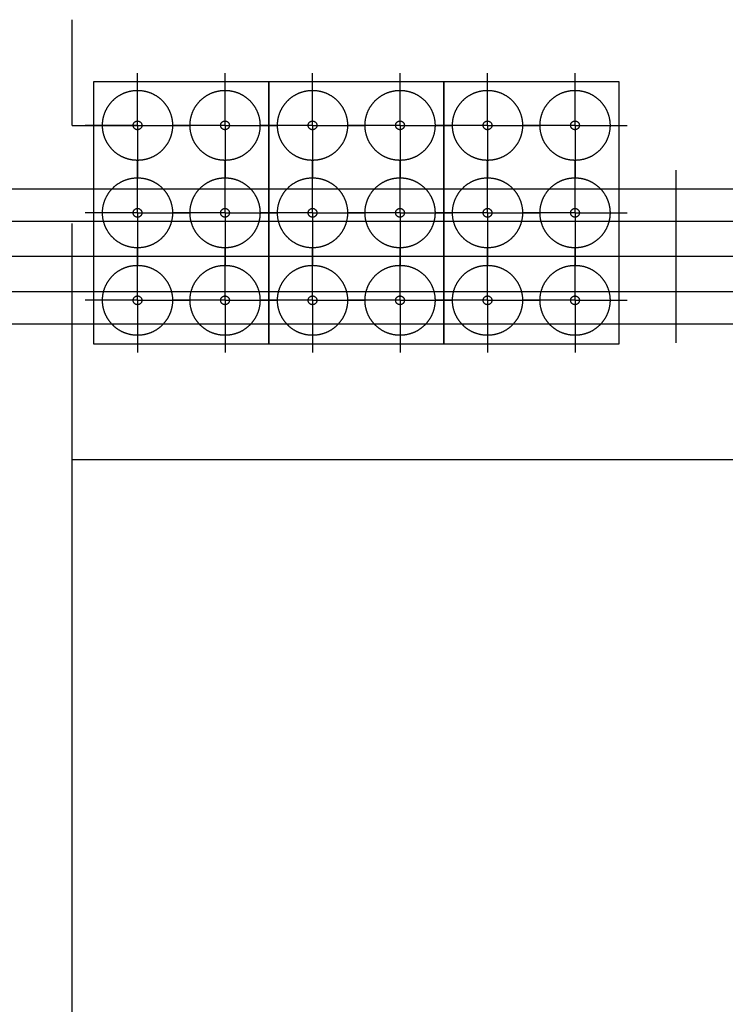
# Model space of a CAD drawing. Extents: x -1507204116 to 3732041488, y -170180604 to 62810664.
# Tile 14 of 54: x 116694 to 120726, y 3593 to 9221. Entities that reach past the tile are written whole.
import ezdxf

# ---------------------------------------------------------------- set-up
doc = ezdxf.new("R2010")
doc.units = 0
doc.header["$LTSCALE"] = 1000
doc.header["$MEASUREMENT"] = 0
doc.linetypes.add('CSN_CARKOVANA', pattern=[7.5, 5, -2.5])
doc.linetypes.add('CSN_CERCHOVANA', pattern=[10.7, 5, -2.5, 0.7, -2.5])
for name, color, linetype in [('_ZAŘÍZENÍ', 7, 'CONTINUOUS'), ('NEVID', 8, 'CSN_CARKOVANA'), ('OSY', 6, 'CSN_CERCHOVANA'), ('SILNA', 7, 'CONTINUOUS')]:
    doc.layers.add(name, color=color, linetype=linetype)

msp = doc.modelspace()

# ---------------------------------------------------------------- linework, layer by layer
at = {"layer": '_ZAŘÍZENÍ', "color": 0, "lineweight": -2}
for p, q in [((116993, 8617), (116993, 9221)), ((116993, 8617), (117597, 8617)), ((120443, 8360.4), (120443, 7373.6)), ((116993, 217), (116993, 8055.3)), ((136913, 7867), (93583, 7867)), ((116993, 6707), (133493, 6707))]:
    msp.add_line(p, q, dxfattribs=at)
msp.add_lwpolyline([(128433, 7482), (128433, 8252), (110833, 8252), (110833, 7482)], close=True, dxfattribs=at)
for points in [[(128433, 8067), (110833, 8067)], [(110833, 7667), (128433, 7667)]]:
    msp.add_lwpolyline(points, dxfattribs=at)
at = {"layer": 'NEVID', "color": 0, "lineweight": -2}
for centre, radius in [((117367.1, 8617), 200), ((117867.1, 8617), 200), ((118367.1, 8617), 200), ((118867.1, 8617), 200), ((119367.1, 8617), 200), ((119867.1, 8617), 200), ((117367.1, 8617), 25), ((117867.1, 8617), 25), ((118367.1, 8617), 25), ((118867.1, 8617), 25), ((119367.1, 8617), 25), ((119867.1, 8617), 25), ((117367.1, 8117), 200), ((117867.1, 8117), 200), ((118367.1, 8117), 200), ((118867.1, 8117), 200), ((119367.1, 8117), 200), ((119867.1, 8117), 200), ((117367.1, 8117), 25), ((117867.1, 8117), 25), ((118367.1, 8117), 25), ((118867.1, 8117), 25), ((119367.1, 8117), 25), ((119867.1, 8117), 25), ((117367.1, 7617), 200), ((117867.1, 7617), 200), ((118367.1, 7617), 200), ((118867.1, 7617), 200), ((119367.1, 7617), 200), ((119867.1, 7617), 200), ((117367.1, 7617), 25), ((117867.1, 7617), 25), ((118367.1, 7617), 25), ((118867.1, 7617), 25), ((119367.1, 7617), 25), ((119867.1, 7617), 25)]:
    msp.add_circle(centre, radius, dxfattribs=at)
at = {"layer": 'OSY', "color": 0, "lineweight": -2}
for p, q in [((117367.1, 8617), (117367.1, 8915.5)), ((117867.1, 8617), (117867.1, 8915.5)), ((118367.1, 8617), (118367.1, 8915.5)), ((118867.1, 8617), (118867.1, 8915.5)), ((119367.1, 8617), (119367.1, 8915.5)), ((119867.1, 8617), (119867.1, 8915.5)), ((117367.1, 8617), (117068.6, 8617)), ((117367.1, 8617), (117665.5, 8617)), ((117367.1, 8617), (117367.1, 8318.5)), ((117867.1, 8617), (117568.6, 8617)), ((117867.1, 8617), (118165.5, 8617)), ((117867.1, 8617), (117867.1, 8318.5)), ((118367.1, 8617), (118068.6, 8617)), ((118367.1, 8617), (118665.5, 8617)), ((118367.1, 8617), (118367.1, 8318.5)), ((118867.1, 8617), (118568.6, 8617)), ((118867.1, 8617), (119165.5, 8617)), ((118867.1, 8617), (118867.1, 8318.5)), ((119367.1, 8617), (119068.6, 8617)), ((119367.1, 8617), (119665.5, 8617)), ((119367.1, 8617), (119367.1, 8318.5)), ((119867.1, 8617), (119568.6, 8617)), ((119867.1, 8617), (120165.5, 8617)), ((119867.1, 8617), (119867.1, 8318.5)), ((117367.1, 8117), (117367.1, 8415.5)), ((117867.1, 8117), (117867.1, 8415.5)), ((118367.1, 8117), (118367.1, 8415.5)), ((118867.1, 8117), (118867.1, 8415.5)), ((119367.1, 8117), (119367.1, 8415.5)), ((119867.1, 8117), (119867.1, 8415.5)), ((117367.1, 8117), (117068.6, 8117)), ((117367.1, 8117), (117665.5, 8117)), ((117367.1, 8117), (117367.1, 7818.5)), ((117867.1, 8117), (117568.6, 8117)), ((117867.1, 8117), (118165.5, 8117)), ((117867.1, 8117), (117867.1, 7818.5)), ((118367.1, 8117), (118068.6, 8117)), ((118367.1, 8117), (118665.5, 8117)), ((118367.1, 8117), (118367.1, 7818.5)), ((118867.1, 8117), (118568.6, 8117)), ((118867.1, 8117), (119165.5, 8117)), ((118867.1, 8117), (118867.1, 7818.5)), ((119367.1, 8117), (119068.6, 8117)), ((119367.1, 8117), (119665.5, 8117)), ((119367.1, 8117), (119367.1, 7818.5)), ((119867.1, 8117), (119568.6, 8117)), ((119867.1, 8117), (120165.5, 8117)), ((119867.1, 8117), (119867.1, 7818.5)), ((117367.1, 7617), (117367.1, 7915.5)), ((117867.1, 7617), (117867.1, 7915.5)), ((118367.1, 7617), (118367.1, 7915.5)), ((118867.1, 7617), (118867.1, 7915.5)), ((119367.1, 7617), (119367.1, 7915.5)), ((119867.1, 7617), (119867.1, 7915.5)), ((117367.1, 7617), (117068.6, 7617)), ((117367.1, 7617), (117665.5, 7617)), ((117367.1, 7617), (117367.1, 7318.5)), ((117867.1, 7617), (117568.6, 7617)), ((117867.1, 7617), (118165.5, 7617)), ((117867.1, 7617), (117867.1, 7318.5)), ((118367.1, 7617), (118068.6, 7617)), ((118367.1, 7617), (118665.5, 7617)), ((118367.1, 7617), (118367.1, 7318.5)), ((118867.1, 7617), (118568.6, 7617)), ((118867.1, 7617), (119165.5, 7617)), ((118867.1, 7617), (118867.1, 7318.5)), ((119367.1, 7617), (119068.6, 7617)), ((119367.1, 7617), (119665.5, 7617)), ((119367.1, 7617), (119367.1, 7318.5)), ((119867.1, 7617), (119568.6, 7617)), ((119867.1, 7617), (120165.5, 7617)), ((119867.1, 7617), (119867.1, 7318.5))]:
    msp.add_line(p, q, dxfattribs=at)
at = {"layer": 'SILNA', "color": 0, "lineweight": -2}
for points in [[(118117.1, 7367), (117117.1, 7367), (117117.1, 8867), (118117.1, 8867)], [(119117.1, 7367), (118117.1, 7367), (118117.1, 8867), (119117.1, 8867)], [(120117.1, 7367), (119117.1, 7367), (119117.1, 8867), (120117.1, 8867)]]:
    msp.add_lwpolyline(points, close=True, dxfattribs=at)

doc.saveas('drawing.dxf')
